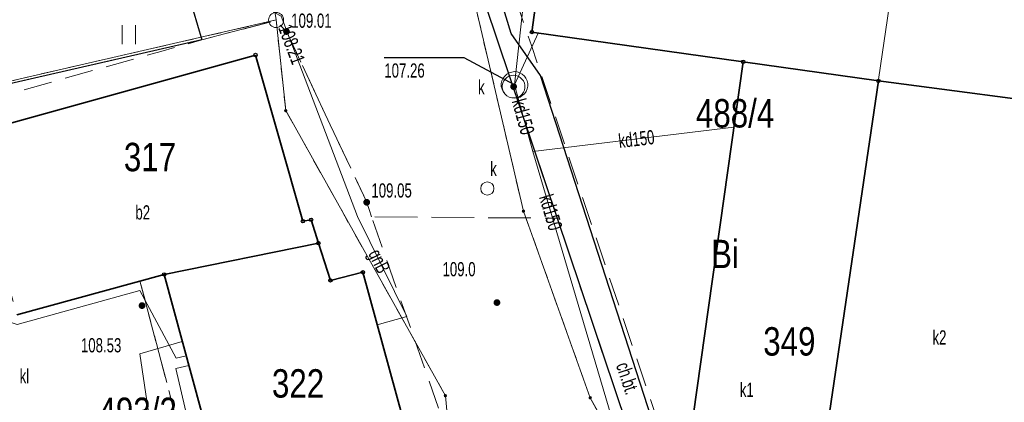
# Model space of a CAD drawing. Header units: inches. Extents: x 6497603 to 6502483, y 5925790 to 5934357.
# Tile 173 of 256: x 6501354 to 6501406, y 5926059 to 5926080. Entities that reach past the tile are written whole.
import ezdxf
from ezdxf.enums import TextEntityAlignment as Align

# ---------------------------------------------------------------- set-up
doc = ezdxf.new("R2010")
doc.units = ezdxf.units.IN
doc.header["$MEASUREMENT"] = 0
for name, pattern in [('1.5_0.75', [2.25, 1.5, -0.75]), ('2.25_0.75', [3, 2.25, -0.75]), ('219-1000', [0, 0]), ('egug-1000', [1.5, 0.75, -0.75])]:
    doc.linetypes.add(name, pattern=pattern)
for name, color, linetype in [('202-punkt graniczny', 7, 'Continuous'), ('203-punkt graniczny', 7, 'Continuous'), ('210-oznaczenie konturu użytku gruntowego', 7, 'Continuous'), ('211-numer działki ewidencyjnej', 7, 'Continuous'), ('218-kontur użytku gruntowego', 7, 'Continuous'), ('219-działka ewidencyjna', 7, 'Continuous'), ('312-budynek ewidencyjny', 7, 'Continuous'), ('312-oznaczenie budynku ewidencyjnego', 7, 'Continuous'), ('312-oznaczenie budynku ewidencyjnego-Atr117', 7, 'Continuous'), ('chodnik', 7, 'Continuous'), ('chodnik-Atr17', 7, 'Continuous'), ('jezdnia', 7, 'Continuous'), ('komora podziemna', 7, 'Continuous'), ('krawężnik', 7, 'Continuous'), ('obszar utwardzony', 7, 'Continuous'), ('obudowa ochronna przewodu', 7, 'Continuous'), ('ogrodzenie trwałe', 7, 'Continuous'), ('osadnik  szambo-Atr17', 7, 'Continuous'), ('pikieta naturalna', 7, 'Continuous'), ('pikieta naturalna-Atr2', 7, 'Continuous'), ('pikieta sztuczna', 7, 'Continuous'), ('pikieta sztuczna-Atr2', 7, 'Continuous'), ('przewód gazowy', 7, 'Continuous'), ('przewód gazowy-Atr1', 7, 'Continuous'), ('przewód kanalizacyjny', 7, 'Continuous'), ('przewód kanalizacyjny-Atr1', 7, 'Continuous'), ('przewód telekomunikacyjny podziemny', 7, 'Continuous'), ('przewód wodociągowy', 7, 'Continuous'), ('Punkt budynku', 7, 'Continuous'), ('rzędna', 7, 'Continuous'), ('rzędna-Atr2', 7, 'Continuous'), ('rzędna-Atr3', 7, 'Continuous'), ('studnia kanalizacyjna', 7, 'Continuous'), ('studnia kanalizacyjna-Atr17', 7, 'Continuous'), ('trawnik', 7, 'Continuous'), ('właz do komory lub kanału', 7, 'Continuous'), ('właz do komory lub kanału-Atr17', 7, 'Continuous'), ('zadrzewienie  zakrzewienie', 7, 'Continuous')]:
    doc.layers.add(name, color=color, linetype=linetype)
doc.styles.get("Standard").update_dxf_attribs({"font": 'arial.ttf'})
doc.linetypes.add('902-1000', pattern='A,5,0,[1,ksztalty.shx,S=1,R=0,X=0,Y=0],5', length=10)

# ---------------------------------------------------------------- blocks, each defined once
blk = doc.blocks.new('203')
at = {"linetype": 'Continuous', "lineweight": 0}
h = blk.add_hatch(color=0, dxfattribs=at)
edge = h.paths.add_edge_path()
edge.add_arc((0, 0), 0.09, 0, 360)
blk = doc.blocks.new('202')
at = {"color": 0, "linetype": 'Continuous', "lineweight": 0}
blk.add_circle((0, 0), 0.4, dxfattribs=at)
blk = doc.blocks.new('PUNKTBUD')
at = {"color": 0}
blk.add_circle((0, 0), 0.09, dxfattribs=at)
blk = doc.blocks.new('PW01')
at = {"linetype": 'Continuous', "lineweight": 13}
h = blk.add_hatch(color=0, dxfattribs=at)
edge = h.paths.add_edge_path()
edge.add_arc((0, 0), 0.18, 0, 360)
blk = doc.blocks.new('US15')
at = {"color": 0, "linetype": 'Continuous', "lineweight": 13}
blk.add_circle((0, 0), 0.35, dxfattribs=at)
blk = doc.blocks.new('TU04')
at = {"color": 0, "linetype": 'Continuous', "lineweight": 13}
for p, q in [((0, 0), (0, 1)), ((0.7, 0), (0.7, 1))]:
    blk.add_line(p, q, dxfattribs=at)

msp = doc.modelspace()

# ---------------------------------------------------------------- linework, layer by layer
at = {"layer": '218-kontur użytku gruntowego', "color": 3, "linetype": 'egug-1000', "lineweight": 18, "flags": 128}
for points in [[(6501367.27, 5926079.52), (6501366.56, 5926084.03)], [(6501377.58, 5926081.26), (6501380.35, 5926069.42)], [(6501367.27, 5926079.52), (6501349.37, 5926075.41)], [(6501367.78, 5926074.73), (6501367.27, 5926079.52)], [(6501376.22, 5926059.67), (6501367.78, 5926074.73)], [(6501380.35, 5926069.42), (6501383.88, 5926059.56)], [(6501376.96, 5926051.61), (6501376.22, 5926059.67)], [(6501383.88, 5926059.56), (6501387.12, 5926053.63)]]:
    msp.add_lwpolyline(points, dxfattribs=at)
at = {"layer": '219-działka ewidencyjna', "color": 3, "linetype": '219-1000', "lineweight": 18, "flags": 128}
for points in [[(6501401.74, 5926094.15), (6501395.05, 5926048.68)], [(6501366.56, 5926084.03), (6501367.27, 5926079.52)], [(6501380.35, 5926069.42), (6501377.58, 5926081.26)], [(6501349.37, 5926075.41), (6501367.27, 5926079.52)], [(6501367.27, 5926079.52), (6501367.78, 5926074.73)], [(6501367.78, 5926074.73), (6501376.22, 5926059.67)], [(6501383.88, 5926059.56), (6501380.35, 5926069.42)], [(6501376.22, 5926059.67), (6501376.96, 5926051.61)], [(6501383.88, 5926059.56), (6501387.12, 5926053.63)]]:
    msp.add_lwpolyline(points, dxfattribs=at)
at = {"layer": '312-budynek ewidencyjny', "color": 7, "linetype": 'Continuous', "lineweight": 35, "flags": 128}
for points in [[(6501380.8, 5926078.88), (6501382.67, 5926092.48)], [(6501391.97, 5926077.31), (6501380.8, 5926078.88)], [(6501350.94, 5926073.43), (6501366.18, 5926077.67)], [(6501366.18, 5926077.67), (6501368.69, 5926068.89)], [(6501388.52, 5926052.84), (6501391.97, 5926077.31)], [(6501391.97, 5926077.31), (6501399.12, 5926076.3)], [(6501399.12, 5926076.3), (6501391.97, 5926077.31)], [(6501399.12, 5926076.3), (6501395.52, 5926051.85)], [(6501395.52, 5926051.85), (6501399.12, 5926076.3)], [(6501399.12, 5926076.3), (6501410.11, 5926074.87)], [(6501410.11, 5926074.87), (6501399.12, 5926076.3)], [(6501368.69, 5926068.89), (6501369.12, 5926068.96)], [(6501369.12, 5926068.96), (6501369.51, 5926067.73)], [(6501369.51, 5926067.73), (6501361.35, 5926066.08)], [(6501361.35, 5926066.08), (6501369.51, 5926067.73)], [(6501369.51, 5926067.73), (6501370.14, 5926065.76)], [(6501361.35, 5926066.08), (6501353.56, 5926063.94)], [(6501365.84, 5926049.56), (6501361.35, 5926066.08)], [(6501370.14, 5926065.76), (6501371.86, 5926066.19)], [(6501371.86, 5926066.19), (6501375.38, 5926053.34)]]:
    msp.add_lwpolyline(points, dxfattribs=at)
at = {"layer": 'chodnik', "color": 7, "linetype": '1.5_0.75', "lineweight": 18, "flags": 128}
for points in [[(6501388.23, 5926056.01), (6501387.29, 5926054.91), (6501386.41, 5926056.34), (6501382.13, 5926069.05), (6501373.3, 5926095.29), (6501369.6, 5926095.87), (6501369.27, 5926096.82), (6501369.54, 5926097.49), (6501370.28, 5926098.56), (6501380.13, 5926096.84), (6501380.63, 5926096.53), (6501377.47, 5926094.79), (6501376.47, 5926094.63), (6501375.8, 5926093.95), (6501375.7, 5926093.21), (6501380.32, 5926079.5), (6501380.77, 5926078.17)], [(6501363.35, 5926078.47), (6501366.93, 5926079.41), (6501367.41, 5926079.32), (6501367.82, 5926078.91), (6501372.06, 5926069.89), (6501372.32, 5926069.12), (6501377.77, 5926053.55), (6501375.38, 5926053.34), (6501371.86, 5926066.19), (6501370.14, 5926065.76), (6501369.12, 5926068.96), (6501368.69, 5926068.89), (6501366.18, 5926077.67), (6501350.94, 5926073.43), (6501350.62, 5926074.9), (6501361.17, 5926077.86)]]:
    msp.add_lwpolyline(points, close=True, dxfattribs=at)
at = {"layer": 'jezdnia', "color": 7, "linetype": '2.25_0.75', "lineweight": 18, "flags": 128}
msp.add_lwpolyline([(6501372.32, 5926069.12), (6501372.06, 5926069.89), (6501367.82, 5926078.91), (6501367.41, 5926079.32), (6501366.93, 5926079.41), (6501363.35, 5926078.47), (6501361.97, 5926083.13), (6501360.93, 5926087.06), (6501360.63, 5926088.19), (6501363, 5926088.85), (6501361.48, 5926094.44), (6501361.14, 5926095.32), (6501362.11, 5926096.4), (6501362.23, 5926097.75), (6501361.65, 5926099.48), (6501370.28, 5926098.56), (6501369.54, 5926097.49), (6501369.27, 5926096.82), (6501369.6, 5926095.87), (6501373.3, 5926095.29), (6501382.13, 5926069.05)], close=True, dxfattribs=at)
at = {"layer": 'komora podziemna', "color": 34, "linetype": 'Continuous', "lineweight": 18, "flags": 128}
msp.add_lwpolyline([(6501379.36, 5926075.62), (6501379.28, 5926075.74), (6501379.22, 5926075.87), (6501379.18, 5926076.01), (6501379.18, 5926076.16), (6501379.21, 5926076.3), (6501379.27, 5926076.44), (6501379.36, 5926076.56), (6501379.47, 5926076.65), (6501379.59, 5926076.73), (6501379.73, 5926076.77), (6501379.88, 5926076.79), (6501380.02, 5926076.78), (6501380.16, 5926076.73), (6501380.29, 5926076.66), (6501380.4, 5926076.56), (6501380.48, 5926076.44), (6501380.54, 5926076.31), (6501380.58, 5926076.17), (6501380.58, 5926076.02), (6501380.55, 5926075.88), (6501380.49, 5926075.74), (6501380.4, 5926075.62), (6501380.29, 5926075.53), (6501380.17, 5926075.45), (6501380.03, 5926075.41), (6501379.88, 5926075.39), (6501379.74, 5926075.4), (6501379.6, 5926075.45), (6501379.47, 5926075.52)], close=True, dxfattribs=at)
at = {"layer": 'krawężnik', "color": 7, "linetype": 'Continuous', "lineweight": 25, "flags": 128}
msp.add_lwpolyline([(6501374.7, 5926100.07), (6501373.13, 5926100.32), (6501371.39, 5926099.72), (6501370.28, 5926098.56), (6501369.54, 5926097.49), (6501369.27, 5926096.82), (6501369.6, 5926095.87), (6501373.3, 5926095.29), (6501382.13, 5926069.05), (6501386.41, 5926056.34)], dxfattribs=at)
at = {"layer": 'obszar utwardzony', "color": 7, "linetype": '2.25_0.75', "lineweight": 18, "flags": 128}
msp.add_lwpolyline([(6501360.07, 5926065.74), (6501362.63, 5926056.01), (6501362.76, 5926051.37), (6501363.66, 5926051.53), (6501364.21, 5926049.54), (6501363.56, 5926049.54), (6501363.41, 5926049.67), (6501362.05, 5926050.8), (6501360.22, 5926051.51), (6501358.8, 5926051.52), (6501353.97, 5926051.56), (6501350.21, 5926060.74), (6501347.7, 5926064.09), (6501327.69, 5926065.69), (6501326.69, 5926053.23), (6501325.24, 5926057.18), (6501323.15, 5926057.36), (6501323.57, 5926060.41), (6501322.56, 5926060.49), (6501322.26, 5926057.42), (6501318.68, 5926053.92), (6501320.11, 5926067.21), (6501322.06, 5926066.52), (6501323.84, 5926066.16), (6501325.33, 5926068.73), (6501327.74, 5926070.42), (6501329.73, 5926070.98), (6501332.71, 5926070.64), (6501332.78, 5926071.23), (6501333.67, 5926071.13), (6501347.2, 5926070.34), (6501347.78, 5926075.14), (6501350.62, 5926074.9), (6501350.94, 5926073.43), (6501353.56, 5926063.94)], close=True, dxfattribs=at)
at = {"layer": 'obudowa ochronna przewodu', "color": 7, "linetype": 'Continuous', "lineweight": 25, "flags": 128}
msp.add_lwpolyline([(6501375.74, 5926048.93), (6501385.28, 5926049.45), (6501385.86, 5926050.49), (6501385.52, 5926052.95), (6501387.34, 5926057.84), (6501381.25, 5926076.59), (6501379.7, 5926078.8), (6501375.25, 5926093.32), (6501370.99, 5926097.97), (6501360.79, 5926099.15), (6501359.27, 5926100.69)], dxfattribs=at)
at = {"layer": 'ogrodzenie trwałe', "color": 7, "linetype": '902-1000', "lineweight": 25, "flags": 128}
msp.add_lwpolyline([(6501361.97, 5926083.13), (6501363.35, 5926078.47), (6501349.85, 5926075.39), (6501326.28, 5926077.61)], dxfattribs=at)
at = {"layer": 'przewód gazowy', "color": 40, "linetype": 'Continuous', "lineweight": 18, "flags": 128}
for points in [[(6501351.89, 5926105.18), (6501351.16, 5926100.13), (6501355.02, 5926098.05), (6501359.24, 5926084.15), (6501367.53, 5926079.73), (6501371.57, 5926069.14)], [(6501371.57, 5926069.14), (6501374.18, 5926063.86), (6501372.62, 5926063.41)]]:
    msp.add_lwpolyline(points, dxfattribs=at)
at = {"layer": 'przewód kanalizacyjny', "color": 34, "linetype": 'Continuous', "lineweight": 18, "flags": 128}
for points in [[(6501379.88, 5926076.09), (6501381.82, 5926093.85)], [(6501379.88, 5926076.09), (6501381.13, 5926078.83)], [(6501380.85, 5926072.57), (6501379.88, 5926076.09)], [(6501380.85, 5926072.57), (6501391.48, 5926073.85)], [(6501386.68, 5926052.9), (6501380.85, 5926072.57)]]:
    msp.add_lwpolyline(points, dxfattribs=at)
at = {"layer": 'przewód telekomunikacyjny podziemny', "color": 30, "linetype": 'Continuous', "lineweight": 18, "flags": 128}
for points in [[(6501274.61, 5926089.81), (6501274.71, 5926089.23), (6501275.93, 5926087.44), (6501281.09, 5926085.32), (6501294.55, 5926082.94), (6501300.19, 5926082.83), (6501302.83, 5926080.73), (6501309.17, 5926075.53), (6501311.67, 5926073.97), (6501320.51, 5926069.65), (6501328.76, 5926066.65), (6501348.13, 5926065.24), (6501353.57, 5926063.43), (6501360.07, 5926065.23), (6501361.99, 5926061.66), (6501362.52, 5926061.78)], [(6501365.09, 5926047.73), (6501361.97, 5926061.1), (6501362.66, 5926061.27)]]:
    msp.add_lwpolyline(points, dxfattribs=at)
at = {"layer": 'przewód wodociągowy', "color": 5, "linetype": 'Continuous', "lineweight": 18, "flags": 128}
msp.add_lwpolyline([(6501362.95, 5926042.5), (6501360.07, 5926061.89), (6501362.31, 5926062.53)], dxfattribs=at)
at = {"layer": 'rzędna-Atr2', "color": 7, "flags": 128}
msp.add_lwpolyline([(6501379.88, 5926076.09), (6501377.22, 5926077.52), (6501372.993, 5926077.52)], dxfattribs=at)
at = {"layer": 'trawnik', "color": 7, "linetype": '1.5_0.75', "lineweight": 18, "flags": 128}
msp.add_lwpolyline([(6501332.12, 5926099.81), (6501329.87, 5926084.22), (6501330.82, 5926083.23), (6501350.42, 5926080.33), (6501357.55, 5926082.28), (6501361.97, 5926083.13), (6501363.35, 5926078.47), (6501349.85, 5926075.39), (6501326.28, 5926077.61)], close=True, dxfattribs=at)
at = {"layer": 'właz do komory lub kanału', "color": 7, "linetype": 'Continuous', "lineweight": 18, "flags": 128}
msp.add_lwpolyline([(6501379.36, 5926075.62), (6501379.31, 5926075.7), (6501379.26, 5926075.81), (6501379.23, 5926075.93), (6501379.23, 5926076.06), (6501379.26, 5926076.18), (6501379.31, 5926076.3), (6501379.38, 5926076.4), (6501379.47, 5926076.48), (6501379.58, 5926076.55), (6501379.7, 5926076.59), (6501379.83, 5926076.6), (6501379.95, 5926076.59), (6501380.07, 5926076.55), (6501380.18, 5926076.49), (6501380.27, 5926076.4), (6501380.35, 5926076.3), (6501380.4, 5926076.19), (6501380.43, 5926076.07), (6501380.43, 5926075.94), (6501380.4, 5926075.82), (6501380.35, 5926075.7), (6501380.28, 5926075.6), (6501380.19, 5926075.52), (6501380.08, 5926075.45), (6501379.96, 5926075.41), (6501379.83, 5926075.4), (6501379.74, 5926075.4), (6501379.6, 5926075.45), (6501379.47, 5926075.52)], close=True, dxfattribs=at)
at = {"layer": 'zadrzewienie  zakrzewienie', "color": 7, "linetype": '1.5_0.75', "lineweight": 18, "flags": 128}
msp.add_lwpolyline([(6501362.63, 5926056.01), (6501360.07, 5926065.74), (6501361.36, 5926066.08), (6501365.84, 5926049.56), (6501364.21, 5926049.54), (6501363.66, 5926051.53), (6501362.76, 5926051.37)], close=True, dxfattribs=at)

# ---------------------------------------------------------------- block references
at = {"layer": '202-punkt graniczny', "color": 7, "linetype": 'Continuous', "lineweight": 18}
msp.add_blockref('202', (6501367.27, 5926079.52), dxfattribs=at)
at = {"layer": '203-punkt graniczny', "color": 7, "linetype": 'Continuous', "lineweight": 18}
for p in [(6501367.78, 5926074.73), (6501376.22, 5926059.67)]:
    msp.add_blockref('203', p, dxfattribs=at)
at = {"layer": '203-punkt graniczny', "color": 3, "linetype": 'Continuous', "lineweight": 18}
for p in [(6501380.35, 5926069.42), (6501383.88, 5926059.56)]:
    msp.add_blockref('203', p, dxfattribs=at)
at = {"layer": 'pikieta naturalna', "color": 7, "linetype": 'Continuous', "lineweight": 13}
msp.add_blockref('PW01', (6501378.95, 5926064.59), dxfattribs=at)
at = {"layer": 'pikieta sztuczna', "color": 7, "linetype": 'Continuous', "lineweight": 13}
for p in [(6501367.82, 5926078.91), (6501372.06, 5926069.89), (6501360.18, 5926064.43)]:
    msp.add_blockref('PW01', p, dxfattribs=at)
at = {"layer": 'Punkt budynku', "color": 5, "linetype": 'Continuous', "lineweight": 13}
for p in [(6501380.8, 5926078.88), (6501366.18, 5926077.67), (6501391.97, 5926077.31), (6501399.12, 5926076.3), (6501368.69, 5926068.89), (6501369.12, 5926068.96), (6501369.51, 5926067.73), (6501361.35, 5926066.08), (6501371.86, 5926066.19), (6501370.14, 5926065.76)]:
    msp.add_blockref('PUNKTBUD', p, dxfattribs=at)
at = {"layer": 'rzędna', "color": 34, "linetype": 'Continuous', "lineweight": 18}
msp.add_blockref('PW01', (6501379.83, 5926076), dxfattribs=at)
at = {"layer": 'studnia kanalizacyjna', "color": 34, "linetype": 'Continuous', "lineweight": 18}
msp.add_blockref('US15', (6501378.44, 5926070.62), dxfattribs=at)
at = {"layer": 'trawnik', "color": 7, "linetype": 'Continuous', "lineweight": 18}
msp.add_blockref('TU04', (6501359.129, 5926078.239), dxfattribs=at)

# ---------------------------------------------------------------- texts
at = {"layer": '210-oznaczenie konturu użytku gruntowego', "color": 3, "linetype": 'Continuous', "lineweight": 18, "width": 0.79}
msp.add_text('Bi', height=1.5, dxfattribs=at).set_placement((6501390.27, 5926066.41))
at = {"layer": '211-numer działki ewidencyjnej', "color": 3, "linetype": 'Continuous', "lineweight": 18, "width": 0.79}
for s, p in [('488/4', (6501389.47, 5926073.84)), ('493/2', (6501357.88, 5926058.07))]:
    msp.add_text(s, height=1.5, dxfattribs=at).set_placement(p)
at = {"layer": '312-oznaczenie budynku ewidencyjnego', "color": 7, "linetype": 'Continuous', "lineweight": 18, "width": 0.79}
for s, p in [('317', (6501359.22, 5926071.53)), ('349', (6501393.03, 5926061.79)), ('322', (6501367.05, 5926059.57))]:
    msp.add_text(s, height=1.5, dxfattribs=at).set_placement(p)
at = {"layer": '312-oznaczenie budynku ewidencyjnego-Atr117', "color": 7, "width": 0.667}
msp.add_text('b2', height=0.75, dxfattribs=at).set_placement((6501359.83, 5926068.98))
for s, p in [('k2', (6501402.35, 5926062.75)), ('k1', (6501392.16, 5926059.98))]:
    msp.add_text(s, height=0.75, dxfattribs=at).set_placement(p, align=Align.MIDDLE_CENTER)
at = {"layer": 'chodnik-Atr17', "color": 7, "width": 0.667}
msp.add_text('ch.bt.', height=0.75, rotation=288.607, dxfattribs=at).set_placement((6501385.23, 5926061.28))
at = {"layer": 'osadnik  szambo-Atr17', "color": 34, "width": 0.667}
msp.add_text('kl', height=0.75, dxfattribs=at).set_placement((6501353.71, 5926060.33))
at = {"layer": 'pikieta naturalna-Atr2', "color": 7, "width": 0.667}
msp.add_text('109.0', height=0.75, dxfattribs=at).set_placement((6501376.07, 5926065.98))
at = {"layer": 'pikieta sztuczna-Atr2', "color": 7, "width": 0.667}
for s, p in [('109.01', (6501368.07, 5926079.11)), ('109.05', (6501372.31, 5926070.14)), ('108.53', (6501356.95, 5926061.96))]:
    msp.add_text(s, height=0.75, dxfattribs=at).set_placement(p)
at = {"layer": 'przewód gazowy-Atr1', "color": 40, "width": 0.667}
msp.add_text('gnB', height=0.75, rotation=296.304, dxfattribs=at).set_placement((6501372.46, 5926067.34), align=Align.MIDDLE_LEFT)
at = {"layer": 'przewód kanalizacyjny-Atr1', "color": 34, "width": 0.667}
for rotation, p in [(285.406, (6501380.09, 5926075.33)), (6.861, (6501385.38, 5926073.12)), (286.509, (6501381.53, 5926070.27))]:
    msp.add_text('kd150', height=0.75, rotation=rotation, dxfattribs=at).set_placement(p, align=Align.MIDDLE_LEFT)
at = {"layer": 'rzędna-Atr2', "color": 40, "width": 0.667}
msp.add_text('108.21', height=0.75, rotation=290.881, dxfattribs=at).set_placement((6501367.72, 5926079.24), align=Align.MIDDLE_LEFT)
at = {"layer": 'rzędna-Atr3', "color": 34, "width": 0.667}
msp.add_text('107.26', height=0.75, dxfattribs=at).set_placement((6501372.993, 5926076.252), align=Align.BOTTOM_LEFT)
at = {"layer": 'studnia kanalizacyjna-Atr17', "color": 34, "width": 0.667}
msp.add_text('k', height=0.75, dxfattribs=at).set_placement((6501378.59, 5926071.28))
at = {"layer": 'właz do komory lub kanału-Atr17', "color": 7, "width": 0.667}
msp.add_text('k', height=0.75, dxfattribs=at).set_placement((6501377.95, 5926075.59))

doc.saveas('drawing.dxf')
